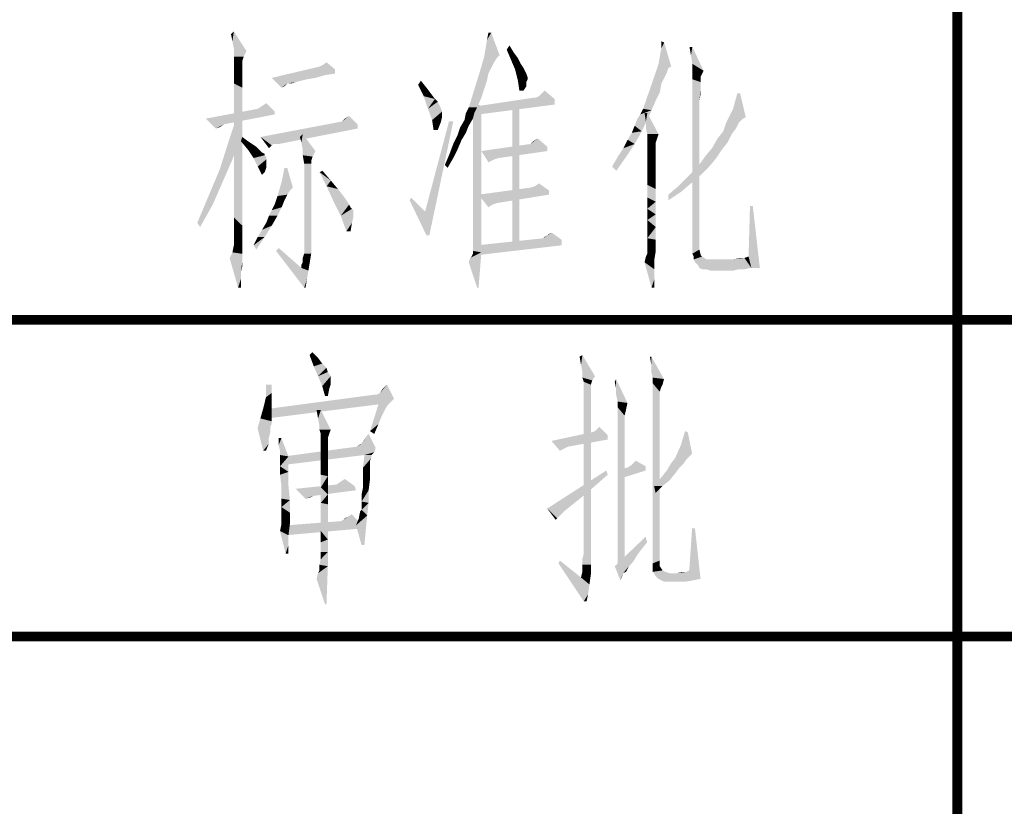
# Model space of a CAD drawing. Header units: millimetres. Extents: x 0 to 840, y 0 to 594.
# Tile 16 of 25: x 530 to 561, y 25 to 49. Entities that reach past the tile are written whole.
import ezdxf

# ---------------------------------------------------------------- set-up
doc = ezdxf.new("R2010")
doc.units = ezdxf.units.MM
doc.header["$LTSCALE"] = 46.2
doc.layers.get('0').update_dxf_attribs({"linetype": 'CONTINUOUS'})
doc.layers.add('C172主面板_DXF_FORMAT', color=7, linetype='CONTINUOUS')

# ---------------------------------------------------------------- blocks, each defined once
blk = doc.blocks.new('*T14')
at = {"color": 1, "linetype": 'Continuous'}
for p, q in [((0, 0), (120, 0)), ((0, 0), (0, -40)), ((30, 0), (30, -40)), ((60, 0), (60, -40)), ((90, 0), (90, -40)), ((120, 0), (120, -40)), ((0, -10), (120, -10)), ((0, -20), (120, -20)), ((0, -30), (120, -30)), ((0, -40), (120, -40))]:
    blk.add_line(p, q, dxfattribs=at)

msp = doc.modelspace()

# ---------------------------------------------------------------- linework, layer by layer
at = {"color": 1, "linetype": 'Continuous'}
for points in [[(537.086, 48.8), (537.041, 49.022), (537.13, 49.111)], [(537.13, 48.578), (537.086, 48.8), (537.13, 49.111)], [(537.13, 48.578), (537.13, 49.111), (537.53, 48.489)], [(545.086, 48.578), (545.13, 48.844), (545.264, 49.067)], [(545.086, 48.578), (545.264, 49.067), (545.53, 48.356)], [(545.264, 49.067), (545.13, 48.844), (545.175, 49.067)], [(537.53, 48.489), (537.13, 48.4), (537.13, 48.578)], [(545.53, 48.356), (545.041, 48.311), (545.086, 48.578)], [(545.753, 48.533), (545.841, 48.667), (545.975, 48.444)], [(550.553, 48.089), (550.597, 48.356), (550.73, 48.756)], [(550.553, 48.089), (550.73, 48.756), (550.953, 48)], [(550.597, 48.356), (550.641, 48.578), (550.73, 48.756)], [(550.73, 48.756), (550.641, 48.578), (550.641, 48.8)], [(551.619, 48.622), (551.575, 48.356), (551.53, 48.622)], [(551.619, 48.089), (551.575, 48.356), (551.619, 48.622)], [(551.619, 48.089), (551.619, 48.622), (551.975, 47.867)], [(537.13, 48.311), (537.13, 48.4), (537.53, 48.489)], [(537.13, 48.311), (537.53, 48.489), (537.441, 48.311)], [(537.441, 48.311), (537.13, 48.222), (537.13, 48.311)], [(537.13, 48.222), (537.441, 48.311), (537.397, 48.178)], [(545.441, 48.267), (544.953, 48), (545.041, 48.311)], [(545.441, 48.267), (545.353, 48.133), (544.953, 48)], [(545.041, 48.311), (545.53, 48.356), (545.441, 48.267)], [(545.975, 48.444), (545.886, 48.222), (545.753, 48.533)], [(545.975, 48.444), (546.108, 48.267), (545.886, 48.222)], [(545.886, 48.222), (546.108, 48.267), (546.197, 48.089)], [(537.397, 48.178), (537.13, 48.044), (537.13, 48.222)], [(537.397, 48.178), (537.397, 48.089), (537.13, 48.044)], [(537.13, 48.044), (537.397, 48.089), (537.397, 47.911)], [(537.397, 47.911), (537.13, 47.778), (537.13, 48.044)], [(540.33, 47.911), (538.33, 47.644), (539.841, 48)], [(540.33, 47.911), (539.841, 48), (539.93, 48.044)], [(539.93, 48.044), (540.064, 48.133), (540.33, 47.911)], [(545.264, 47.956), (544.597, 46.844), (544.953, 48)], [(545.264, 47.956), (545.175, 47.778), (544.597, 46.844)], [(544.953, 48), (545.353, 48.133), (545.264, 47.956)], [(546.197, 48.089), (546.019, 47.911), (545.886, 48.222)], [(546.197, 48.089), (546.286, 47.956), (546.019, 47.911)], [(546.019, 47.911), (546.286, 47.956), (546.375, 47.778)], [(550.953, 48), (550.464, 47.822), (550.553, 48.089)], [(550.953, 48), (550.864, 47.956), (550.464, 47.822)], [(550.464, 47.822), (550.864, 47.956), (550.819, 47.822)], [(551.975, 47.867), (551.619, 47.822), (551.619, 48.089)], [(537.13, 47.778), (537.397, 47.911), (537.397, 47.689)], [(537.397, 47.689), (537.13, 47.467), (537.13, 47.778)], [(537.13, 47.467), (537.397, 47.689), (537.397, 47.333)], [(540.33, 47.911), (540.33, 47.778), (538.33, 47.644)], [(540.33, 47.778), (540.019, 47.733), (538.33, 47.644)], [(538.33, 47.644), (540.019, 47.733), (539.708, 47.644)], [(538.33, 47.644), (539.708, 47.644), (539.441, 47.6)], [(538.33, 47.644), (539.441, 47.6), (538.819, 47.467)], [(538.819, 47.467), (538.641, 47.333), (538.33, 47.644)], [(545.175, 47.778), (545.13, 47.556), (544.597, 46.844)], [(546.375, 47.778), (546.108, 47.556), (546.019, 47.911)], [(546.375, 47.778), (546.419, 47.644), (546.108, 47.556)], [(546.419, 47.644), (546.419, 47.6), (546.108, 47.556)], [(550.819, 47.822), (550.73, 47.644), (550.064, 46.667)], [(550.819, 47.822), (550.064, 46.667), (550.464, 47.822)], [(550.73, 47.644), (550.641, 47.467), (550.064, 46.667)], [(551.619, 47.822), (551.975, 47.867), (551.886, 47.689)], [(551.886, 47.689), (551.619, 47.6), (551.619, 47.822)], [(551.619, 47.6), (551.886, 47.689), (551.886, 47.511)], [(537.397, 47.333), (537.13, 47.022), (537.13, 47.467)], [(537.13, 47.022), (537.397, 47.333), (537.397, 46.933)], [(538.819, 47.467), (538.775, 47.422), (538.641, 47.333)], [(538.775, 47.422), (538.73, 47.378), (538.641, 47.333)], [(539.441, 47.6), (539.264, 47.556), (538.819, 47.467)], [(539.264, 47.556), (539.086, 47.511), (538.819, 47.467)], [(538.864, 47.467), (538.819, 47.467), (539.086, 47.511)], [(538.908, 47.467), (538.864, 47.467), (539.086, 47.511)], [(538.908, 47.467), (539.086, 47.511), (538.953, 47.467)], [(542.953, 47.422), (543.041, 47.556), (543.219, 47.333)], [(543.219, 47.333), (543.13, 47.067), (542.953, 47.422)], [(543.219, 47.333), (543.353, 47.156), (543.13, 47.067)], [(545.13, 47.556), (545.041, 47.289), (544.597, 46.844)], [(546.108, 47.556), (546.419, 47.6), (546.375, 47.511)], [(546.375, 47.511), (546.153, 47.244), (546.108, 47.556)], [(546.375, 47.511), (546.375, 47.378), (546.153, 47.244)], [(546.153, 47.244), (546.375, 47.378), (546.286, 47.244)], [(550.641, 47.467), (550.597, 47.2), (550.064, 46.667)], [(551.619, 47.6), (551.886, 47.511), (551.841, 46.933)], [(551.841, 46.933), (551.619, 42.089), (551.619, 47.6)], [(551.886, 47.511), (551.886, 47.467), (551.841, 46.933)], [(551.886, 47.467), (551.886, 47.422), (551.841, 46.933)], [(551.886, 47.422), (551.886, 47.289), (551.841, 46.933)], [(537.397, 46.933), (537.13, 46.533), (537.13, 47.022)], [(543.13, 47.067), (543.353, 47.156), (543.486, 46.978)], [(543.486, 46.978), (543.264, 46.667), (543.13, 47.067)], [(544.553, 46.711), (544.597, 46.844), (544.953, 47.022)], [(544.553, 46.711), (544.953, 47.022), (544.819, 46.711)], [(545.041, 47.289), (544.953, 47.022), (544.597, 46.844)], [(546.686, 47.022), (547.264, 46.978), (544.864, 46.756)], [(546.686, 47.022), (544.864, 46.756), (546.641, 47.022)], [(547.264, 46.978), (546.686, 47.022), (546.775, 47.067)], [(547.264, 46.978), (546.775, 47.067), (546.864, 47.156)], [(546.864, 47.156), (546.953, 47.244), (547.264, 46.978)], [(550.597, 47.2), (550.464, 46.933), (550.064, 46.667)], [(551.886, 47.289), (551.886, 47.156), (551.841, 46.933)], [(553.13, 47.156), (552.908, 46.667), (553.041, 47.156)], [(552.908, 46.667), (553.13, 47.156), (553.308, 46.4)], [(537.13, 46.533), (537.397, 46.933), (537.397, 46.4)], [(538.419, 46.578), (537.886, 46.667), (538.019, 46.756)], [(538.019, 46.756), (538.153, 46.844), (538.419, 46.578)], [(543.486, 46.978), (543.575, 46.889), (543.264, 46.667)], [(543.575, 46.889), (543.664, 46.711), (543.264, 46.667)], [(543.264, 46.667), (543.664, 46.711), (543.708, 46.578)], [(544.819, 46.711), (544.464, 46.533), (544.553, 46.711)], [(544.464, 46.533), (544.819, 46.711), (544.73, 46.533)], [(544.953, 46.756), (544.686, 46.311), (544.686, 46.889)], [(544.686, 45.822), (544.686, 46.311), (544.953, 46.756)], [(544.686, 45.333), (544.686, 45.822), (544.953, 46.756)], [(544.686, 44.889), (544.686, 45.333), (544.953, 46.756)], [(544.686, 44.444), (544.686, 44.889), (544.953, 46.756)], [(544.686, 44.089), (544.686, 44.444), (544.953, 46.756)], [(544.686, 43.733), (544.686, 44.089), (544.953, 46.756)], [(544.686, 43.422), (544.686, 43.733), (544.953, 46.756)], [(544.686, 43.156), (544.686, 43.422), (544.953, 46.756)], [(544.686, 42.889), (544.686, 43.156), (544.953, 46.756)], [(544.686, 42.711), (544.686, 42.889), (544.953, 46.756)], [(544.686, 42.533), (544.686, 42.711), (544.953, 46.756)], [(544.686, 42.4), (544.686, 42.533), (544.953, 46.756)], [(544.686, 42.267), (544.686, 42.4), (544.953, 46.756)], [(544.686, 42.222), (544.686, 42.267), (544.953, 46.756)], [(544.686, 42.178), (544.686, 42.222), (544.953, 46.756)], [(544.686, 42.178), (544.953, 46.756), (544.953, 42.133)], [(547.264, 46.978), (547.264, 46.8), (544.864, 46.756)], [(544.864, 46.756), (547.264, 46.8), (544.864, 46.489)], [(546.153, 46.756), (545.93, 42.356), (545.93, 46.756)], [(545.93, 42.356), (546.153, 46.756), (546.153, 42.356)], [(550.064, 46.667), (550.464, 46.933), (550.33, 46.622)], [(551.841, 46.933), (551.841, 46.711), (551.619, 42.089)], [(551.841, 46.711), (551.841, 46.444), (551.619, 42.089)], [(538.419, 46.578), (536.241, 46.356), (537.886, 46.667)], [(538.419, 46.578), (538.419, 46.489), (536.241, 46.356)], [(536.241, 46.356), (538.419, 46.489), (536.819, 46.178)], [(537.308, 45.689), (536.953, 45.6), (537.219, 46.4)], [(537.397, 46.4), (537.13, 46), (537.13, 46.533)], [(537.13, 46), (537.397, 46.4), (537.397, 45.822)], [(540.553, 46.267), (540.641, 46.356), (540.775, 46.444)], [(540.553, 46.267), (540.775, 46.444), (541.041, 46.178)], [(543.708, 46.578), (543.397, 46.311), (543.264, 46.667)], [(543.708, 46.578), (543.708, 46.489), (543.397, 46.311)], [(543.708, 46.489), (543.708, 46.4), (543.397, 46.311)], [(543.397, 46.311), (543.708, 46.4), (543.664, 46.222)], [(544.73, 46.533), (544.686, 46.356), (544.419, 46.311)], [(544.73, 46.533), (544.419, 46.311), (544.464, 46.533)], [(549.886, 46.356), (549.975, 46.489), (550.33, 46.622)], [(549.886, 46.356), (550.33, 46.622), (550.197, 46.311)], [(550.33, 46.622), (549.975, 46.489), (550.064, 46.667)], [(550.197, 46.533), (550.153, 46.267), (550.108, 46.533)], [(550.153, 46.044), (550.153, 46.267), (550.197, 46.533)], [(550.197, 45.867), (550.153, 46.044), (550.197, 46.533)], [(550.197, 45.867), (550.197, 46.533), (550.553, 45.867)], [(551.841, 46.444), (551.841, 46.133), (551.619, 42.089)], [(553.308, 46.4), (552.686, 46.222), (552.908, 46.667)], [(553.308, 46.4), (553.219, 46.356), (552.686, 46.222)], [(536.819, 46.178), (536.553, 46.044), (536.241, 46.356)], [(536.819, 46.178), (536.686, 46.089), (536.553, 46.044)], [(541.041, 46.178), (537.975, 45.778), (540.553, 46.267)], [(541.041, 46.178), (541.041, 46.044), (537.975, 45.778)], [(544.064, 46.267), (543.175, 43.422), (543.93, 46.267)], [(543.219, 42.667), (543.175, 43.422), (544.064, 46.267)], [(543.219, 42.667), (544.064, 46.267), (543.308, 42.667)], [(543.664, 46.222), (543.441, 46), (543.397, 46.311)], [(543.441, 46), (543.664, 46.222), (543.575, 46)], [(544.464, 45.911), (544.197, 45.822), (544.286, 46.089)], [(544.553, 46.133), (544.286, 46.089), (544.419, 46.311)], [(544.286, 46.089), (544.553, 46.133), (544.464, 45.911)], [(544.419, 46.311), (544.686, 46.356), (544.553, 46.133)], [(550.019, 45.956), (549.708, 45.911), (549.797, 46.133)], [(550.197, 46.311), (549.797, 46.133), (549.886, 46.356)], [(549.797, 46.133), (550.197, 46.311), (550.019, 45.956)], [(551.841, 46.133), (551.841, 45.778), (551.619, 42.089)], [(553.086, 46.222), (552.997, 46.044), (552.597, 45.956)], [(553.086, 46.222), (552.597, 45.956), (552.686, 46.222)], [(552.686, 46.222), (553.219, 46.356), (553.086, 46.222)], [(537.397, 45.822), (537.13, 45.333), (537.13, 46)], [(537.13, 45.333), (537.397, 45.822), (537.397, 45.156)], [(537.353, 45.644), (537.397, 45.778), (537.575, 45.644)], [(538.375, 45.556), (537.975, 45.778), (541.041, 46.044)], [(537.975, 45.778), (538.375, 45.556), (538.33, 45.511)], [(538.33, 45.511), (538.241, 45.422), (537.975, 45.778)], [(538.464, 45.556), (538.375, 45.556), (541.041, 46.044)], [(538.464, 45.556), (541.041, 46.044), (538.553, 45.556)], [(539.264, 45.6), (539.219, 45.778), (539.308, 45.867)], [(539.308, 45.378), (539.264, 45.6), (539.308, 45.867)], [(539.308, 45.378), (539.308, 45.867), (539.708, 45.333)], [(544.33, 45.689), (544.064, 45.556), (544.197, 45.822)], [(544.197, 45.822), (544.464, 45.911), (544.33, 45.689)], [(549.575, 45.689), (549.708, 45.911), (550.019, 45.956)], [(549.575, 45.689), (550.019, 45.956), (549.797, 45.556)], [(550.553, 45.867), (550.197, 45.778), (550.197, 45.867)], [(550.197, 45.778), (550.553, 45.867), (550.508, 45.733)], [(550.508, 45.733), (550.197, 45.689), (550.197, 45.778)], [(551.841, 45.778), (551.841, 45.378), (551.619, 42.089)], [(552.864, 45.867), (552.419, 45.733), (552.597, 45.956)], [(552.419, 45.733), (552.864, 45.867), (552.73, 45.6)], [(552.597, 45.956), (552.997, 46.044), (552.864, 45.867)], [(537.086, 45.067), (536.686, 44.756), (536.953, 45.6)], [(536.953, 45.6), (537.308, 45.689), (537.086, 45.067)], [(537.575, 45.644), (537.575, 45.378), (537.353, 45.644)], [(537.575, 45.644), (537.708, 45.556), (537.575, 45.378)], [(537.708, 45.556), (537.841, 45.467), (537.575, 45.378)], [(537.575, 45.378), (537.841, 45.467), (537.93, 45.378)], [(544.197, 45.378), (543.93, 45.2), (544.064, 45.556)], [(544.064, 45.556), (544.33, 45.689), (544.197, 45.378)], [(547.041, 45.467), (544.953, 45.333), (546.508, 45.556)], [(544.953, 45.333), (547.041, 45.467), (547.041, 45.333)], [(546.508, 45.556), (546.597, 45.644), (546.73, 45.733)], [(546.508, 45.556), (546.73, 45.733), (547.041, 45.467)], [(549.264, 45.156), (549.441, 45.422), (549.797, 45.556)], [(549.264, 45.156), (549.797, 45.556), (549.53, 45.156)], [(549.797, 45.556), (549.441, 45.422), (549.575, 45.689)], [(550.197, 45.689), (550.508, 45.733), (550.464, 45.6)], [(550.464, 45.6), (550.197, 45.556), (550.197, 45.689)], [(550.197, 45.556), (550.464, 45.6), (550.464, 45.556)], [(550.464, 45.556), (550.197, 45.422), (550.197, 45.556)], [(550.197, 45.422), (550.464, 45.556), (550.464, 45.422)], [(552.73, 45.6), (552.241, 45.422), (552.419, 45.733)], [(552.241, 45.422), (552.73, 45.6), (552.553, 45.378)], [(537.397, 45.156), (537.13, 44.711), (537.13, 45.333)], [(537.13, 44.711), (537.397, 45.156), (537.397, 44.489)], [(537.93, 45.378), (537.753, 45.111), (537.575, 45.378)], [(537.93, 45.378), (538.019, 45.289), (537.753, 45.111)], [(538.019, 45.289), (538.108, 45.244), (537.753, 45.111)], [(538.108, 45.244), (538.108, 45.2), (537.753, 45.111)], [(538.108, 45.2), (538.153, 45.156), (537.753, 45.111)], [(537.753, 45.111), (538.153, 45.156), (538.153, 45.067)], [(539.708, 45.333), (539.308, 45.2), (539.308, 45.378)], [(539.308, 45.2), (539.708, 45.333), (539.619, 45.156)], [(539.619, 45.156), (539.353, 44.933), (539.308, 45.2)], [(539.619, 45.156), (539.575, 45.022), (539.353, 44.933)], [(544.064, 45.111), (543.797, 44.889), (543.93, 45.2)], [(543.93, 45.2), (544.197, 45.378), (544.064, 45.111)], [(544.953, 45.333), (547.041, 45.333), (545.486, 45.111)], [(544.953, 45.333), (545.486, 45.111), (545.353, 45.067)], [(545.353, 45.067), (545.175, 44.978), (544.953, 45.333)], [(549.53, 45.156), (549.086, 44.844), (549.264, 45.156)], [(549.086, 44.844), (549.53, 45.156), (549.219, 44.711)], [(550.464, 45.422), (550.464, 45.289), (550.197, 45.2)], [(550.464, 45.422), (550.197, 45.2), (550.197, 45.422)], [(550.197, 45.2), (550.464, 45.289), (550.464, 45.067)], [(550.464, 45.067), (550.197, 44.933), (550.197, 45.2)], [(551.841, 45.378), (551.841, 44.933), (551.619, 42.089)], [(552.375, 45.111), (551.797, 44.844), (552.019, 45.156)], [(552.553, 45.378), (552.019, 45.156), (552.241, 45.422)], [(552.019, 45.156), (552.553, 45.378), (552.375, 45.111)], [(536.686, 44.756), (537.086, 45.067), (536.775, 44.356)], [(538.153, 45.067), (537.886, 44.844), (537.753, 45.111)], [(538.153, 45.067), (538.153, 44.978), (537.886, 44.844)], [(537.886, 44.844), (538.153, 44.978), (538.153, 44.8)], [(538.153, 44.8), (538.019, 44.578), (537.886, 44.844)], [(539.353, 44.933), (539.575, 45.022), (539.575, 44.933)], [(539.575, 44.933), (539.575, 44.756), (539.353, 42.089)], [(539.575, 44.933), (539.353, 42.089), (539.353, 44.933)], [(543.797, 44.889), (544.064, 45.111), (543.886, 44.8)], [(550.197, 44.933), (550.464, 45.067), (550.464, 44.8)], [(550.464, 44.8), (550.197, 44.622), (550.197, 44.933)], [(552.153, 44.844), (551.886, 44.578), (551.486, 44.533)], [(552.153, 44.844), (551.486, 44.533), (551.797, 44.844)], [(551.841, 44.933), (551.841, 44.489), (551.619, 42.089)], [(551.797, 44.844), (552.375, 45.111), (552.153, 44.844)], [(536.775, 44.356), (536.33, 43.911), (536.686, 44.756)], [(537.397, 44.489), (537.13, 44.133), (537.13, 44.711)], [(538.153, 44.8), (538.108, 44.667), (538.019, 44.578)], [(538.819, 44.8), (538.641, 44.356), (538.73, 44.8)], [(538.641, 44.356), (538.819, 44.8), (538.997, 44.178)], [(539.575, 44.756), (539.575, 44.533), (539.353, 42.089)], [(539.575, 44.533), (539.575, 44.222), (539.353, 42.089)], [(539.841, 44.667), (539.93, 44.711), (540.197, 44.4)], [(540.197, 44.4), (540.064, 44.222), (539.841, 44.667)], [(550.197, 44.622), (550.464, 44.8), (550.464, 44.489)], [(550.464, 44.489), (550.197, 44.267), (550.197, 44.622)], [(551.575, 44.311), (551.175, 44.222), (551.486, 44.533)], [(551.486, 44.533), (551.886, 44.578), (551.575, 44.311)], [(536.33, 43.911), (536.775, 44.356), (536.464, 43.644)], [(537.13, 44.133), (537.397, 44.489), (537.397, 43.911)], [(538.997, 44.178), (538.508, 43.911), (538.641, 44.356)], [(539.575, 44.222), (539.575, 43.822), (539.353, 42.089)], [(540.064, 44.222), (540.197, 44.4), (540.419, 44.133)], [(540.419, 44.133), (540.286, 43.733), (540.064, 44.222)], [(547.086, 44.089), (546.508, 44.178), (546.641, 44.222)], [(546.641, 44.222), (546.775, 44.311), (547.086, 44.089)], [(550.197, 44.267), (550.464, 44.489), (550.464, 44.133)], [(550.464, 44.133), (550.197, 43.867), (550.197, 44.267)], [(551.264, 44.044), (550.864, 43.956), (551.175, 44.222)], [(551.175, 44.222), (551.575, 44.311), (551.264, 44.044)], [(551.841, 44.489), (551.841, 43.956), (551.619, 42.089)], [(536.464, 43.644), (535.975, 43.067), (536.33, 43.911)], [(537.397, 43.911), (537.13, 43.644), (537.13, 44.133)], [(537.13, 43.644), (537.397, 43.911), (537.397, 43.378)], [(538.464, 43.778), (538.508, 43.911), (538.819, 43.956)], [(538.464, 43.778), (538.819, 43.956), (538.73, 43.778)], [(538.997, 44.178), (538.908, 44.089), (538.508, 43.911)], [(538.908, 44.089), (538.819, 43.956), (538.508, 43.911)], [(540.419, 44.133), (540.597, 43.911), (540.286, 43.733)], [(540.597, 43.911), (540.686, 43.778), (540.286, 43.733)], [(547.086, 44.089), (544.864, 43.956), (546.508, 44.178)], [(544.864, 43.956), (547.086, 44.089), (547.086, 43.956)], [(544.864, 43.956), (547.086, 43.956), (545.441, 43.689)], [(544.864, 43.956), (545.441, 43.689), (545.308, 43.644)], [(545.308, 43.644), (545.175, 43.556), (544.864, 43.956)], [(550.197, 43.867), (550.464, 44.133), (550.464, 43.733)], [(550.864, 43.956), (551.264, 44.044), (550.864, 43.778)], [(551.841, 43.956), (551.841, 43.422), (551.619, 42.089)], [(535.975, 43.067), (536.464, 43.644), (536.064, 42.933)], [(537.397, 43.378), (537.13, 43.244), (537.13, 43.644)], [(538.641, 43.556), (538.33, 43.467), (538.419, 43.644)], [(538.73, 43.778), (538.419, 43.644), (538.464, 43.778)], [(538.419, 43.644), (538.73, 43.778), (538.641, 43.556)], [(539.575, 43.822), (539.575, 43.333), (539.353, 42.089)], [(540.286, 43.733), (540.686, 43.778), (540.775, 43.644)], [(540.775, 43.644), (540.508, 43.289), (540.286, 43.733)], [(540.775, 43.644), (540.819, 43.556), (540.508, 43.289)], [(542.686, 43.778), (542.73, 43.867), (543.175, 43.422)], [(543.175, 43.422), (543.219, 42.667), (542.686, 43.778)], [(550.464, 43.733), (550.197, 43.511), (550.197, 43.867)], [(550.197, 43.511), (550.464, 43.733), (550.464, 43.333)], [(553.53, 43.6), (553.397, 42), (553.441, 43.6)], [(553.486, 41.644), (553.397, 42), (553.53, 43.6)], [(553.486, 41.644), (553.53, 43.6), (553.753, 41.644)], [(537.13, 43.244), (537.397, 43.378), (537.397, 42.978)], [(538.508, 43.289), (538.153, 43.067), (538.241, 43.289)], [(538.153, 43.067), (538.508, 43.289), (538.33, 42.978)], [(538.241, 43.289), (538.33, 43.467), (538.641, 43.556)], [(538.241, 43.289), (538.641, 43.556), (538.508, 43.289)], [(539.575, 43.333), (539.575, 42.756), (539.353, 42.089)], [(540.819, 43.556), (540.864, 43.511), (540.508, 43.289)], [(540.864, 43.511), (540.908, 43.467), (540.508, 43.289)], [(540.908, 43.467), (540.908, 43.378), (540.508, 43.289)], [(540.508, 43.289), (540.908, 43.378), (540.908, 43.244)], [(540.908, 43.244), (540.686, 42.8), (540.508, 43.289)], [(550.464, 43.333), (550.197, 43.156), (550.197, 43.511)], [(550.197, 43.156), (550.464, 43.333), (550.464, 42.933)], [(551.841, 43.422), (551.841, 42.844), (551.619, 42.089)], [(537.397, 42.978), (537.13, 42.889), (537.13, 43.244)], [(537.13, 42.889), (537.397, 42.978), (537.397, 42.667)], [(537.886, 42.622), (538.019, 42.844), (538.33, 42.978)], [(537.886, 42.622), (538.33, 42.978), (538.108, 42.622)], [(538.33, 42.978), (538.019, 42.844), (538.153, 43.067)], [(540.908, 43.244), (540.864, 43.067), (540.686, 42.8)], [(540.686, 42.8), (540.864, 43.067), (540.819, 42.8)], [(550.464, 42.933), (550.197, 42.844), (550.197, 43.156)], [(537.397, 42.667), (537.13, 42.622), (537.13, 42.889)], [(537.13, 42.489), (537.13, 42.622), (537.397, 42.667)], [(537.13, 42.489), (537.397, 42.667), (537.397, 42.4)], [(539.353, 42.089), (539.575, 42.756), (539.575, 42.089)], [(546.908, 42.578), (547.041, 42.667), (547.175, 42.756)], [(546.908, 42.578), (547.175, 42.756), (547.486, 42.533)], [(546.908, 42.578), (546.953, 42.622), (547.041, 42.667)], [(547.041, 42.667), (547.086, 42.711), (547.175, 42.756)], [(550.197, 42.578), (550.197, 42.844), (550.464, 42.933)], [(550.197, 42.578), (550.464, 42.933), (550.464, 42.533)], [(551.841, 42.844), (551.841, 42.222), (551.619, 42.089)], [(537.397, 42.222), (537.086, 42.133), (537.13, 42.356)], [(537.397, 42.4), (537.13, 42.356), (537.13, 42.489)], [(537.13, 42.356), (537.397, 42.4), (537.397, 42.222)], [(538.108, 42.622), (537.753, 42.356), (537.886, 42.622)], [(537.753, 42.356), (538.108, 42.622), (537.841, 42.222)], [(547.486, 42.533), (544.819, 42.356), (546.908, 42.578)], [(544.819, 42.356), (547.486, 42.533), (547.486, 42.356)], [(547.486, 42.356), (544.819, 42.044), (544.819, 42.356)], [(550.464, 42.533), (550.197, 42.4), (550.197, 42.578)], [(550.197, 42.222), (550.197, 42.4), (550.464, 42.533)], [(550.197, 42.222), (550.464, 42.533), (550.464, 42.178)], [(537.397, 42.089), (536.997, 41.956), (537.086, 42.133)], [(537.397, 42.089), (537.397, 42.044), (536.997, 41.956)], [(536.997, 41.956), (537.397, 42.044), (537.397, 41.956)], [(537.397, 42.222), (537.397, 42.178), (537.086, 42.133)], [(537.086, 42.133), (537.397, 42.178), (537.397, 42.089)], [(538.464, 42.178), (538.553, 42.267), (539.264, 41.644)], [(539.264, 41.644), (539.353, 41.022), (538.464, 42.178)], [(539.575, 42.089), (539.308, 41.956), (539.353, 42.089)], [(539.308, 41.822), (539.308, 41.956), (539.575, 42.089)], [(539.308, 41.822), (539.575, 42.089), (539.53, 41.822)], [(544.553, 41.822), (544.597, 41.956), (544.953, 42.133)], [(544.819, 41.022), (544.553, 41.822), (544.953, 42.133)], [(544.597, 41.956), (544.641, 42), (544.953, 42.133)], [(544.641, 42), (544.686, 42.089), (544.953, 42.133)], [(544.953, 42.133), (544.686, 42.089), (544.686, 42.178)], [(544.819, 41.022), (544.953, 42.133), (544.864, 41.022)], [(550.153, 42), (550.197, 42.089), (550.464, 42.178)], [(550.153, 42), (550.464, 42.178), (550.419, 41.911)], [(550.464, 42.178), (550.197, 42.133), (550.197, 42.222)], [(550.197, 42.089), (550.197, 42.133), (550.464, 42.178)], [(551.619, 42.089), (551.841, 42.222), (551.886, 42.044)], [(551.886, 42.044), (551.664, 42), (551.619, 42.089)], [(551.664, 42), (551.886, 42.044), (551.93, 42)], [(537.397, 41.956), (537.264, 41.022), (536.997, 41.956)], [(537.397, 41.956), (537.397, 41.822), (537.264, 41.022)], [(537.397, 41.822), (537.353, 41.511), (537.264, 41.022)], [(537.397, 41.822), (537.397, 41.689), (537.353, 41.511)], [(539.53, 41.822), (539.264, 41.733), (539.308, 41.822)], [(539.264, 41.644), (539.264, 41.733), (539.53, 41.822)], [(539.264, 41.644), (539.53, 41.822), (539.486, 41.556)], [(550.419, 41.911), (550.108, 41.822), (550.153, 42)], [(550.108, 41.822), (550.419, 41.911), (550.419, 41.6)], [(550.419, 41.6), (550.33, 41.022), (550.108, 41.822)], [(551.93, 42), (551.664, 41.911), (551.664, 42)], [(551.664, 41.911), (551.93, 42), (552.064, 41.911)], [(552.064, 41.911), (551.708, 41.822), (551.664, 41.911)], [(552.686, 41.911), (552.908, 41.911), (551.708, 41.822)], [(552.197, 41.911), (552.686, 41.911), (551.708, 41.822)], [(552.064, 41.911), (552.197, 41.911), (551.708, 41.822)], [(551.797, 41.733), (551.708, 41.822), (552.908, 41.911)], [(551.797, 41.733), (552.908, 41.911), (553.264, 41.956)], [(551.841, 41.644), (551.797, 41.733), (553.264, 41.956)], [(553.486, 41.644), (551.841, 41.644), (553.264, 41.956)], [(553.264, 41.956), (552.908, 41.911), (553.13, 41.956)], [(553.486, 41.644), (553.264, 41.956), (553.397, 42)], [(537.353, 41.511), (537.353, 41.289), (537.264, 41.022)], [(539.264, 41.644), (539.486, 41.556), (539.353, 41.022)], [(539.486, 41.556), (539.441, 41.289), (539.353, 41.022)], [(550.419, 41.6), (550.419, 41.289), (550.33, 41.022)], [(553.486, 41.644), (551.93, 41.6), (551.841, 41.644)], [(552.064, 41.6), (551.93, 41.6), (553.486, 41.644)], [(553.086, 41.6), (552.064, 41.6), (553.486, 41.644)], [(553.086, 41.6), (552.197, 41.556), (552.064, 41.6)], [(552.197, 41.556), (553.086, 41.6), (552.908, 41.556)], [(553.086, 41.6), (553.486, 41.644), (553.264, 41.6)], [(537.264, 41.022), (537.353, 41.289), (537.353, 41.022)], [(539.353, 41.022), (539.441, 41.289), (539.397, 41.022)], [(550.33, 41.022), (550.419, 41.289), (550.419, 41.022)], [(539.523, 38.889), (539.612, 38.978), (539.79, 38.8)], [(539.79, 38.8), (539.657, 38.533), (539.523, 38.889)], [(539.79, 38.8), (539.923, 38.622), (539.657, 38.533)], [(539.657, 38.533), (539.923, 38.622), (540.057, 38.489)], [(548.101, 38.578), (548.057, 38.844), (548.145, 38.889)], [(548.145, 38.356), (548.101, 38.578), (548.145, 38.889)], [(548.145, 38.356), (548.145, 38.889), (548.545, 38.222)], [(550.323, 38.844), (550.323, 38.578), (550.279, 38.844)], [(550.368, 38.178), (550.323, 38.578), (550.323, 38.844)], [(550.368, 38.178), (550.323, 38.844), (550.723, 38.133)], [(540.057, 38.489), (539.79, 38.222), (539.657, 38.533)], [(540.057, 38.489), (540.101, 38.356), (539.79, 38.222)], [(539.79, 38.222), (540.101, 38.356), (540.19, 38.222)], [(548.545, 38.222), (548.145, 38.178), (548.145, 38.356)], [(550.368, 38.178), (550.323, 38.356), (550.323, 38.578)], [(540.19, 38.222), (539.923, 37.911), (539.79, 38.222)], [(540.19, 38.222), (540.19, 38.133), (539.923, 37.911)], [(540.19, 38.133), (540.19, 38.089), (539.923, 37.911)], [(540.19, 38.089), (540.19, 37.956), (539.923, 37.911)], [(548.145, 38.178), (548.545, 38.222), (548.457, 38.089)], [(548.457, 38.089), (548.19, 38.044), (548.145, 38.178)], [(548.19, 38.044), (548.457, 38.089), (548.412, 37.956)], [(548.412, 37.956), (548.19, 32.622), (548.19, 38.044)], [(549.212, 37.822), (549.168, 38.044), (549.212, 38.133)], [(549.257, 37.422), (549.212, 37.822), (549.212, 38.133)], [(549.257, 37.422), (549.212, 38.133), (549.568, 37.378)], [(550.723, 38.133), (550.368, 38), (550.368, 38.178)], [(550.368, 38), (550.723, 38.133), (550.679, 37.956)], [(550.368, 38), (550.679, 37.956), (550.634, 37.867)], [(550.368, 38), (550.634, 37.867), (550.59, 37.733)], [(550.59, 37.733), (550.368, 32.311), (550.368, 38)], [(538.323, 37.956), (538.323, 37.689), (538.145, 37.556)], [(538.323, 37.956), (538.145, 37.556), (538.145, 37.956)], [(538.145, 37.556), (538.323, 37.689), (538.323, 37.467)], [(539.923, 37.911), (540.19, 37.956), (540.145, 37.822)], [(540.145, 37.822), (540.012, 37.6), (539.923, 37.911)], [(540.012, 37.6), (540.145, 37.822), (540.101, 37.6)], [(542.19, 37.511), (541.657, 37.644), (541.745, 37.689)], [(541.745, 37.689), (541.834, 37.822), (541.968, 37.956)], [(541.745, 37.689), (541.968, 37.956), (542.19, 37.511)], [(548.412, 37.956), (548.412, 37.867), (548.19, 32.622)], [(548.412, 37.867), (548.412, 37.822), (548.19, 32.622)], [(548.412, 37.822), (548.412, 37.778), (548.19, 32.622)], [(548.412, 37.778), (548.412, 37.689), (548.19, 32.622)], [(548.412, 37.689), (548.412, 37.556), (548.19, 32.622)], [(549.257, 37.422), (549.212, 37.644), (549.212, 37.822)], [(550.59, 37.733), (550.59, 37.644), (550.368, 32.311)], [(538.323, 37.467), (538.057, 37.2), (538.145, 37.556)], [(538.323, 37.467), (538.323, 37.289), (538.057, 37.2)], [(541.657, 37.644), (542.19, 37.511), (538.279, 37.2)], [(541.657, 37.644), (538.279, 37.2), (541.612, 37.644)], [(542.19, 37.511), (541.701, 37.333), (538.279, 37.2)], [(541.701, 37.333), (542.19, 37.511), (542.012, 37.333)], [(548.412, 37.556), (548.412, 37.422), (548.19, 32.622)], [(548.412, 37.422), (548.412, 37.2), (548.19, 32.622)], [(549.568, 37.378), (549.257, 37.244), (549.257, 37.422)], [(549.257, 37.244), (549.568, 37.378), (549.523, 37.156)], [(550.59, 37.644), (550.59, 37.6), (550.368, 32.311)], [(550.59, 37.6), (550.59, 37.556), (550.368, 32.311)], [(550.59, 37.556), (550.59, 37.422), (550.368, 32.311)], [(550.59, 37.422), (550.59, 37.289), (550.368, 32.311)], [(538.323, 37.111), (537.968, 36.889), (538.057, 37.2)], [(538.323, 37.111), (538.323, 36.933), (537.968, 36.889)], [(538.057, 37.2), (538.323, 37.289), (538.323, 37.111)], [(538.279, 37.2), (541.701, 37.333), (538.19, 36.889)], [(539.879, 37.156), (539.79, 36.889), (539.745, 37.156)], [(539.834, 36.667), (539.79, 36.889), (539.879, 37.156)], [(539.834, 36.533), (539.834, 36.667), (539.879, 37.156)], [(539.834, 36.533), (539.879, 37.156), (540.19, 36.533)], [(542.012, 37.333), (541.923, 37.2), (541.434, 36.489)], [(542.012, 37.333), (541.434, 36.489), (541.701, 37.333)], [(541.923, 37.2), (541.879, 37.111), (541.434, 36.489)], [(541.879, 37.111), (541.79, 36.933), (541.434, 36.489)], [(548.412, 37.2), (548.412, 36.978), (548.19, 32.622)], [(549.257, 37.244), (549.523, 37.156), (549.479, 36.978)], [(549.479, 36.978), (549.257, 32.089), (549.257, 37.244)], [(550.59, 37.289), (550.59, 37.067), (550.368, 32.311)], [(550.59, 37.067), (550.59, 36.844), (550.368, 32.311)], [(538.323, 36.8), (537.879, 36.578), (537.968, 36.889)], [(538.323, 36.8), (538.323, 36.711), (537.879, 36.578)], [(537.968, 36.889), (538.323, 36.933), (538.323, 36.8)], [(541.79, 36.933), (541.701, 36.711), (541.434, 36.489)], [(548.412, 36.978), (548.412, 36.711), (548.19, 32.622)], [(549.479, 36.978), (549.479, 36.933), (549.257, 32.089)], [(549.479, 36.933), (549.479, 36.889), (549.257, 32.089)], [(549.479, 36.889), (549.479, 36.756), (549.257, 32.089)], [(549.479, 36.756), (549.479, 36.622), (549.257, 32.089)], [(550.59, 36.844), (550.59, 36.578), (550.368, 32.311)], [(538.323, 36.711), (538.279, 36.622), (537.879, 36.578)], [(537.879, 36.578), (538.279, 36.622), (538.279, 36.444)], [(538.279, 36.444), (538.057, 35.867), (537.879, 36.578)], [(538.279, 36.444), (538.234, 36.267), (538.057, 35.867)], [(540.19, 36.533), (539.879, 36.4), (539.834, 36.533)], [(539.879, 36.4), (540.19, 36.533), (540.145, 36.4)], [(541.434, 36.489), (541.701, 36.711), (541.568, 36.4)], [(548.945, 36.356), (547.168, 36.178), (548.412, 36.444)], [(548.412, 36.711), (548.412, 36.356), (548.19, 32.622)], [(548.945, 36.356), (548.412, 36.444), (548.545, 36.489)], [(548.545, 36.489), (548.679, 36.622), (548.945, 36.356)], [(549.479, 36.622), (549.479, 36.444), (549.257, 32.089)], [(549.479, 36.444), (549.479, 36.222), (549.257, 32.089)], [(550.59, 36.578), (550.59, 36.267), (550.368, 32.311)], [(551.479, 36.444), (551.257, 36.044), (551.39, 36.489)], [(551.257, 36.044), (551.479, 36.444), (551.612, 35.778)], [(538.234, 36.267), (538.234, 36.089), (538.057, 35.867)], [(538.634, 36.267), (538.545, 36.044), (538.545, 36.267)], [(538.59, 35.867), (538.545, 36.044), (538.634, 36.267)], [(538.59, 35.733), (538.59, 35.867), (538.634, 36.267)], [(538.59, 35.733), (538.634, 36.267), (538.857, 35.689)], [(540.145, 36.4), (539.879, 36.356), (539.879, 36.4)], [(539.879, 36.356), (540.145, 36.4), (540.101, 36.267)], [(540.101, 36.267), (539.879, 36.222), (539.879, 36.356)], [(539.879, 36.222), (540.101, 36.267), (540.101, 36.133)], [(540.101, 36.133), (539.879, 36.044), (539.879, 36.222)], [(540.101, 36.133), (540.101, 36.089), (539.879, 36.044)], [(541.168, 36.089), (541.257, 36.222), (541.39, 36.4)], [(541.168, 36.089), (541.39, 36.4), (541.612, 35.956)], [(548.945, 36.356), (548.945, 36.222), (547.168, 36.178)], [(547.168, 36.178), (548.945, 36.222), (547.701, 36)], [(547.701, 36), (547.434, 35.867), (547.168, 36.178)], [(548.412, 36.356), (548.412, 36), (548.19, 32.622)], [(549.479, 36.222), (549.479, 36), (549.257, 32.089)], [(550.59, 36.267), (550.59, 35.911), (550.368, 32.311)], [(538.057, 35.867), (538.234, 36.089), (538.145, 35.867)], [(541.612, 35.956), (538.723, 35.689), (541.034, 36)], [(541.612, 35.956), (541.568, 35.822), (538.723, 35.689)], [(541.568, 35.822), (541.257, 35.733), (538.723, 35.689)], [(539.879, 36.044), (540.101, 36.089), (540.101, 36.044)], [(540.101, 36.044), (540.101, 36), (539.879, 35.778)], [(540.101, 36.044), (539.879, 35.778), (539.879, 36.044)], [(540.101, 36), (540.101, 35.911), (539.879, 35.778)], [(539.879, 35.778), (540.101, 35.911), (540.101, 35.778)], [(541.034, 36), (541.079, 36.044), (541.168, 36.089)], [(541.612, 35.956), (541.034, 36), (541.168, 36.089)], [(541.257, 35.733), (541.568, 35.822), (541.479, 35.733)], [(547.701, 36), (547.612, 35.956), (547.434, 35.867)], [(548.412, 36), (548.412, 35.6), (548.19, 32.622)], [(549.479, 36), (549.479, 35.689), (549.257, 32.089)], [(550.59, 35.911), (550.59, 35.511), (550.368, 32.311)], [(551.612, 35.778), (551.079, 35.644), (551.257, 36.044)], [(538.857, 35.689), (538.59, 35.644), (538.59, 35.733)], [(538.59, 35.556), (538.59, 35.644), (538.857, 35.689)], [(538.59, 35.378), (538.59, 35.556), (538.857, 35.689)], [(538.59, 35.378), (538.857, 35.689), (538.857, 35.2)], [(538.723, 35.689), (541.257, 35.733), (538.723, 35.422)], [(540.101, 35.778), (540.101, 35.644), (539.879, 35.467)], [(540.101, 35.778), (539.879, 35.467), (539.879, 35.778)], [(539.879, 35.467), (540.101, 35.644), (540.101, 35.467)], [(541.479, 35.733), (541.479, 35.644), (541.212, 35.333)], [(541.479, 35.733), (541.212, 35.333), (541.257, 35.733)], [(541.479, 35.644), (541.434, 35.556), (541.212, 35.333)], [(541.434, 35.556), (541.434, 35.467), (541.212, 35.333)], [(548.412, 35.6), (548.412, 35.156), (548.19, 32.622)], [(549.479, 35.689), (549.479, 35.378), (549.257, 32.089)], [(549.701, 35.422), (549.834, 35.556), (550.145, 35.378)], [(550.59, 35.511), (550.59, 35.111), (550.368, 32.311)], [(551.434, 35.6), (550.945, 35.467), (551.079, 35.644)], [(550.945, 35.467), (551.434, 35.6), (551.345, 35.467)], [(551.612, 35.778), (551.523, 35.689), (551.079, 35.644)], [(551.079, 35.644), (551.523, 35.689), (551.434, 35.6)], [(538.857, 35.2), (538.59, 35.111), (538.59, 35.378)], [(538.634, 34.756), (538.59, 35.111), (538.857, 35.2)], [(538.634, 34.756), (538.857, 35.2), (538.857, 34.756)], [(540.101, 35.467), (540.101, 35.289), (539.879, 35.111)], [(540.101, 35.467), (539.879, 35.111), (539.879, 35.467)], [(539.879, 35.111), (540.101, 35.289), (540.101, 35.067)], [(541.212, 35.333), (541.434, 35.467), (541.434, 35.289)], [(541.434, 35.289), (541.212, 35.022), (541.212, 35.333)], [(541.212, 35.022), (541.434, 35.289), (541.434, 34.978)], [(548.945, 35.111), (547.034, 34.044), (548.901, 35.244)], [(549.479, 35.378), (549.479, 35.022), (549.257, 32.089)], [(549.301, 35.289), (549.568, 35.333), (550.145, 35.378)], [(549.301, 35.289), (550.145, 35.378), (550.145, 35.244)], [(550.145, 35.244), (549.301, 34.978), (549.301, 35.289)], [(550.145, 35.378), (549.568, 35.333), (549.701, 35.422)], [(551.079, 35.156), (550.634, 35.022), (550.812, 35.244)], [(551.345, 35.467), (551.212, 35.333), (550.812, 35.244)], [(551.345, 35.467), (550.812, 35.244), (550.945, 35.467)], [(550.812, 35.244), (551.212, 35.333), (551.079, 35.156)], [(540.101, 35.067), (539.879, 34.711), (539.879, 35.111)], [(540.101, 35.067), (540.101, 34.8), (539.879, 34.711)], [(540.945, 34.756), (540.368, 34.8), (540.501, 34.889)], [(540.501, 34.889), (540.634, 34.978), (540.945, 34.756)], [(541.434, 34.978), (541.212, 34.711), (541.212, 35.022)], [(541.212, 34.711), (541.434, 34.978), (541.39, 34.622)], [(548.945, 35.111), (548.59, 34.8), (547.034, 34.044)], [(548.412, 35.156), (548.412, 34.667), (548.19, 32.622)], [(549.479, 35.022), (549.479, 34.667), (549.257, 32.089)], [(550.59, 35.111), (550.59, 34.622), (550.368, 32.311)], [(550.901, 34.933), (550.412, 34.756), (550.634, 35.022)], [(550.412, 34.756), (550.901, 34.933), (550.679, 34.756)], [(550.634, 35.022), (551.079, 35.156), (550.901, 34.933)], [(538.857, 34.756), (538.634, 34.356), (538.634, 34.756)], [(538.634, 34.356), (538.857, 34.756), (538.901, 34.311)], [(540.945, 34.756), (539.079, 34.667), (540.368, 34.8)], [(539.079, 34.667), (540.945, 34.756), (540.99, 34.622)], [(539.079, 34.667), (540.99, 34.622), (539.657, 34.444)], [(539.657, 34.444), (539.39, 34.356), (539.079, 34.667)], [(539.879, 34.711), (540.101, 34.8), (540.101, 34.489)], [(540.101, 34.489), (539.879, 34.222), (539.879, 34.711)], [(541.39, 34.622), (541.168, 34.489), (541.212, 34.711)], [(541.168, 34.267), (541.168, 34.489), (541.39, 34.622)], [(541.168, 34.267), (541.39, 34.622), (541.39, 34.222)], [(548.59, 34.8), (548.279, 34.533), (547.034, 34.044)], [(548.412, 34.667), (548.412, 34.133), (548.19, 32.622)], [(549.479, 34.667), (549.479, 34.222), (549.257, 32.089)], [(550.59, 34.622), (550.59, 34.133), (550.368, 32.311)], [(550.679, 34.756), (550.457, 34.533), (550.412, 34.756)], [(538.901, 34.311), (538.634, 34.089), (538.634, 34.356)], [(538.634, 34.089), (538.901, 34.311), (538.901, 33.911)], [(539.657, 34.444), (539.568, 34.4), (539.39, 34.356)], [(539.879, 34.222), (540.101, 34.489), (540.101, 34.178)], [(541.39, 34.222), (541.168, 34.133), (541.168, 34.267)], [(548.279, 34.533), (548.012, 34.311), (547.034, 34.044)], [(548.012, 34.311), (547.79, 34.133), (547.034, 34.044)], [(538.901, 33.911), (538.634, 33.867), (538.634, 34.089)], [(540.101, 34.178), (539.879, 33.733), (539.879, 34.222)], [(540.101, 34.178), (540.101, 33.867), (539.879, 33.733)], [(541.345, 33.822), (541.079, 33.733), (541.123, 33.956)], [(541.345, 33.822), (541.123, 33.956), (541.168, 34)], [(541.168, 34), (541.168, 34.133), (541.39, 34.222)], [(541.168, 34), (541.39, 34.222), (541.345, 33.822)], [(547.034, 34.044), (547.79, 34.133), (547.568, 33.956)], [(547.034, 34.044), (547.568, 33.956), (547.434, 33.822)], [(547.034, 34.044), (547.434, 33.822), (547.345, 33.733)], [(547.345, 33.733), (547.301, 33.689), (547.034, 34.044)], [(548.412, 34.133), (548.412, 33.556), (548.19, 32.622)], [(549.479, 34.222), (549.479, 33.778), (549.257, 32.089)], [(550.59, 34.133), (550.59, 33.6), (550.368, 32.311)], [(538.634, 33.778), (538.634, 33.867), (538.901, 33.911)], [(538.634, 33.556), (538.634, 33.778), (538.901, 33.911)], [(538.634, 33.556), (538.901, 33.911), (538.901, 33.556)], [(541.257, 33.422), (538.768, 33.511), (540.501, 33.644)], [(539.879, 33.733), (540.101, 33.867), (540.101, 33.467)], [(540.101, 33.467), (539.879, 33.333), (539.879, 33.733)], [(541.257, 33.422), (540.501, 33.644), (540.59, 33.689)], [(540.59, 33.689), (540.723, 33.778), (540.857, 33.867)], [(540.59, 33.689), (540.857, 33.867), (541.257, 33.422)], [(540.59, 33.689), (540.634, 33.733), (540.723, 33.778)], [(540.99, 33.511), (541.079, 33.733), (541.345, 33.822)], [(540.99, 33.511), (541.345, 33.822), (541.301, 33.378)], [(549.479, 33.778), (549.479, 33.289), (549.257, 32.089)], [(538.901, 33.556), (538.59, 33.333), (538.634, 33.556)], [(538.59, 33.333), (538.901, 33.556), (538.857, 33.2)], [(538.857, 33.2), (538.768, 32.622), (538.59, 33.333)], [(541.257, 33.422), (538.768, 33.2), (538.768, 33.511)], [(539.879, 33.333), (540.101, 33.467), (540.101, 33.067)], [(540.101, 33.067), (539.879, 32.978), (539.879, 33.333)], [(541.301, 33.378), (541.168, 32.889), (540.99, 33.511)], [(541.168, 32.889), (541.301, 33.378), (541.257, 32.889)], [(548.412, 33.556), (548.412, 32.933), (548.19, 32.622)], [(550.59, 33.6), (550.59, 33.022), (550.368, 32.311)], [(551.701, 33.422), (551.523, 32.089), (551.612, 33.422)], [(551.523, 32.089), (551.701, 33.422), (551.879, 31.822)], [(538.857, 33.2), (538.857, 32.889), (538.768, 32.622)], [(539.879, 32.667), (539.879, 32.978), (540.101, 33.067)], [(539.879, 32.667), (540.101, 33.067), (540.101, 32.667)], [(550.19, 32.978), (549.168, 32.222), (550.145, 33.156)], [(549.479, 33.289), (549.479, 32.756), (549.257, 32.089)], [(550.59, 33.022), (550.59, 32.4), (550.368, 32.311)], [(538.768, 32.622), (538.857, 32.889), (538.857, 32.622)], [(548.145, 32.444), (548.19, 32.622), (548.412, 32.933)], [(548.145, 32.267), (548.145, 32.444), (548.412, 32.933)], [(548.145, 32.267), (548.412, 32.933), (548.412, 32.267)], [(550.19, 32.978), (550.012, 32.756), (549.168, 32.222)], [(550.012, 32.756), (549.879, 32.578), (549.168, 32.222)], [(549.479, 32.756), (549.479, 32.222), (549.257, 32.089)], [(539.834, 32.267), (539.879, 32.444), (540.101, 32.667)], [(539.834, 32.267), (540.101, 32.667), (540.101, 32.222)], [(540.101, 32.667), (539.879, 32.444), (539.879, 32.667)], [(547.39, 32.311), (547.434, 32.4), (548.101, 31.867)], [(549.879, 32.578), (549.745, 32.356), (549.168, 32.222)], [(550.368, 32.311), (550.59, 32.4), (550.59, 32.222)], [(539.745, 31.822), (539.79, 32), (540.101, 32.222)], [(540.012, 31.022), (539.745, 31.822), (540.101, 32.222)], [(539.79, 32), (539.834, 32.089), (540.101, 32.222)], [(540.101, 32.222), (539.834, 32.133), (539.834, 32.267)], [(539.834, 32.089), (539.834, 32.133), (540.101, 32.222)], [(540.012, 31.022), (540.101, 32.222), (540.057, 31.022)], [(548.101, 31.867), (548.19, 31.111), (547.39, 32.311)], [(548.412, 32.267), (548.145, 32.044), (548.145, 32.267)], [(548.145, 32.044), (548.412, 32.267), (548.412, 31.956)], [(549.168, 32.222), (549.745, 32.356), (549.612, 32.222)], [(549.168, 32.222), (549.612, 32.222), (549.434, 32)], [(549.434, 32), (549.345, 31.778), (549.168, 32.222)], [(549.612, 32.222), (549.523, 32.044), (549.434, 32)], [(550.59, 32.222), (550.368, 32.178), (550.368, 32.311)], [(550.368, 32.178), (550.59, 32.222), (550.679, 32.089)], [(550.679, 32.089), (550.368, 32.044), (550.368, 32.178)], [(550.368, 32.044), (550.679, 32.089), (550.768, 32.044)], [(551.879, 31.822), (551.434, 32.044), (551.523, 32.089)], [(548.412, 31.956), (548.101, 31.867), (548.145, 32.044)], [(548.101, 31.867), (548.412, 31.956), (548.368, 31.644)], [(548.101, 31.867), (548.368, 31.644), (548.19, 31.111)], [(549.434, 32), (549.39, 31.867), (549.345, 31.778)], [(550.768, 32.044), (550.412, 32), (550.368, 32.044)], [(550.412, 32), (550.768, 32.044), (550.901, 32)], [(550.901, 32), (550.457, 31.911), (550.412, 32)], [(550.901, 32), (551.123, 32), (550.457, 31.911)], [(550.545, 31.822), (550.457, 31.911), (551.123, 32)], [(550.545, 31.822), (551.123, 32), (551.434, 32.044)], [(551.879, 31.822), (550.545, 31.822), (551.434, 32.044)], [(551.879, 31.822), (550.634, 31.778), (550.545, 31.822)], [(550.634, 31.778), (551.879, 31.822), (551.657, 31.778)], [(551.657, 31.778), (550.723, 31.733), (550.634, 31.778)], [(550.812, 31.733), (550.723, 31.733), (551.657, 31.778)], [(551.123, 31.733), (550.812, 31.733), (551.657, 31.778)], [(551.434, 32.044), (551.123, 32), (551.301, 32.044)], [(551.123, 31.733), (551.657, 31.778), (551.39, 31.733)], [(548.368, 31.644), (548.323, 31.333), (548.19, 31.111)], [(548.19, 31.111), (548.323, 31.333), (548.279, 31.111)]]:
    msp.add_solid(points, dxfattribs=at)
at = {"layer": 'C172主面板_DXF_FORMAT', "color": 1, "linetype": 'Continuous', "const_width": 0.3}
for points in [[(560, 10), (560, 50)], [(470, 40), (590, 40)], [(470, 30), (590, 30)]]:
    msp.add_lwpolyline(points, dxfattribs=at)

# ---------------------------------------------------------------- block references
msp.add_blockref('*T14', (469.85, 50))

doc.saveas('drawing.dxf')
